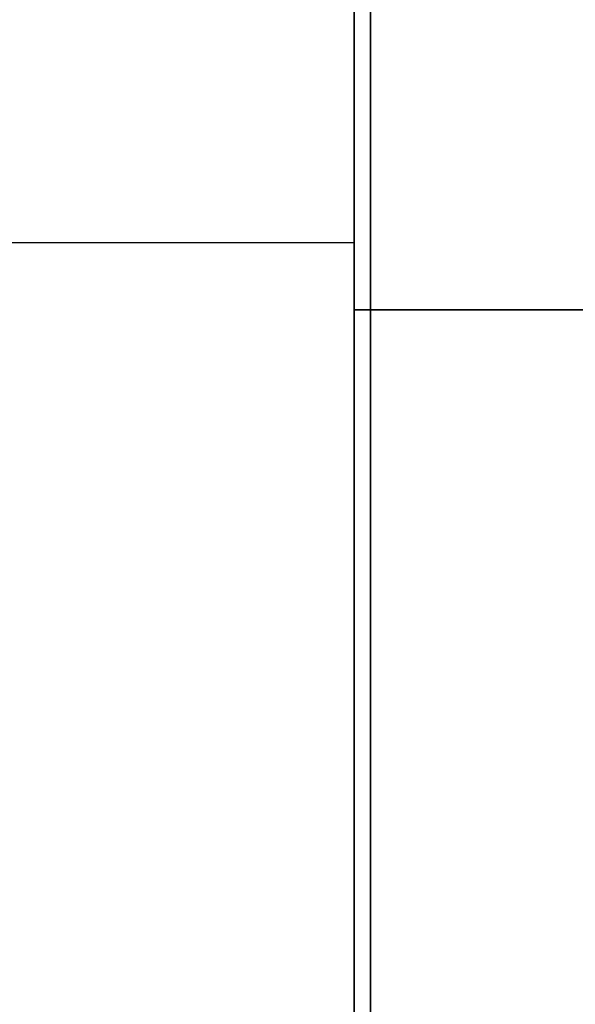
# Model space of a CAD drawing. Header units: millimetres. Extents: x 0 to 284, y -110 to 65.
# Tile 7 of 195: x 73.602 to 74.205, y -51.037 to -49.969. Entities that reach past the tile are written whole.
import ezdxf

# ---------------------------------------------------------------- set-up
doc = ezdxf.new("R2010")
doc.units = ezdxf.units.MM
doc.layers.add('Layer 01', color=18, linetype='Continuous', true_color=0x000000)

# ---------------------------------------------------------------- blocks, each defined once
blk = doc.blocks.new('Block 01')
at = {"layer": 'Layer 01'}
for p, q in [((77.3756, -50.2841, -2.8472), (73.9651, -50.2841, -2.9663)), ((73.9651, -50.2841, 2.9663), (77.3756, -50.2841, 2.8472))]:
    blk.add_line(p, q, dxfattribs=at)
at = {"layer": 'Layer 01', "extrusion": (-1, 4.11231e-13, 1.92791e-13)}
blk.add_arc((0, 0, -73.9825), 57.3251, 319.037358, 355.962642, dxfattribs=at)
at = {"layer": 'Layer 01', "extrusion": (-1, 3.34661e-13, -1.61921e-13)}
blk.add_arc((0, 0, -73.9825), 57.3251, 4.037358, 40.962642, dxfattribs=at)
at = {"layer": 'Layer 01', "extrusion": (0, 1, -4.44089e-16)}
blk.add_arc((-74, -3.9657, -50.2111), 1, 360, 88, dxfattribs=at)
at = {"layer": 'Layer 01', "extrusion": (0, -1, 4.44089e-16)}
blk.add_arc((74, 3.9657, 50.2111), 1, 180, 268, dxfattribs=at)
at = {"layer": 'Layer 01'}
for points in [[(73.9651, -56.1855, -2.9663), (73.9651, -50.2502, -2.9663), (73.9651, -44.3149, -2.9663)], [(73.9651, -44.3149, 2.9663), (73.9651, -50.2502, 2.9663), (73.9651, -56.1855, 2.9663)]]:
    blk.add_open_spline(points, degree=2, dxfattribs=at)

msp = doc.modelspace()

# ---------------------------------------------------------------- block references
at = {"layer": 'Layer 01'}
msp.add_blockref('Block 01', (0, 0), dxfattribs=at)

doc.saveas('drawing.dxf')
